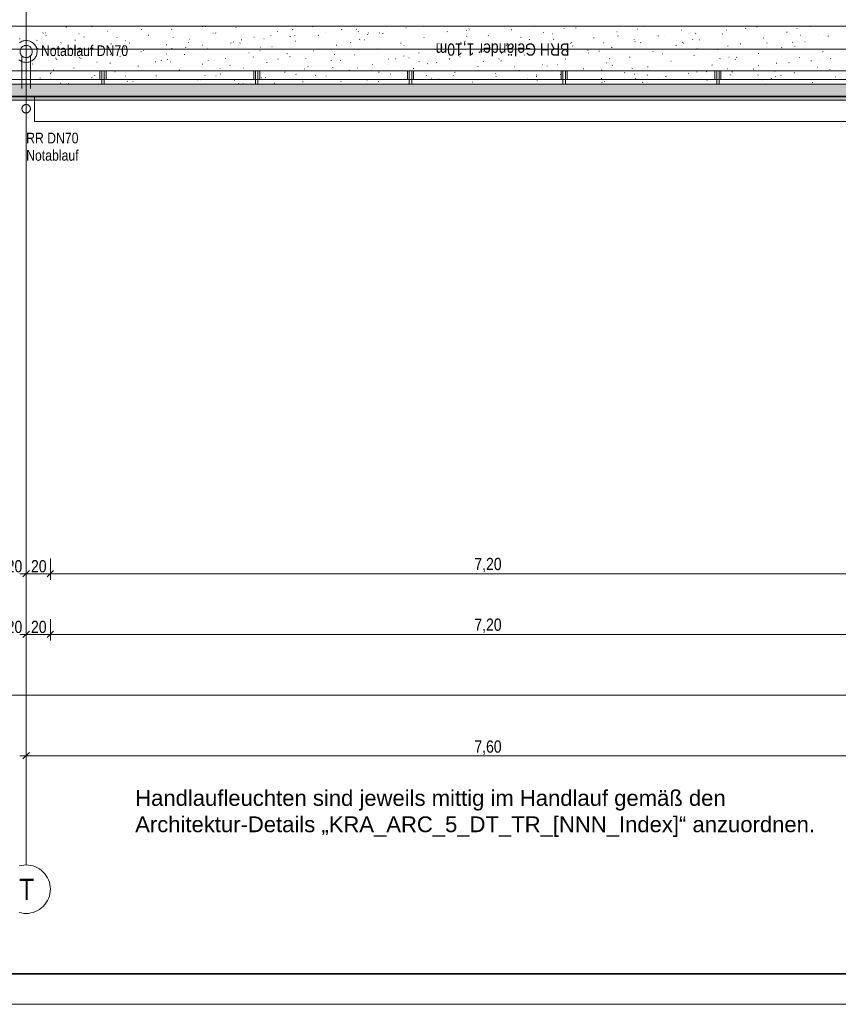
# Model space of a CAD drawing. Extents: x -743 to 300, y 62 to 1112.
# Tile 9 of 179: x -458 to -323, y 62 to 225. Entities that reach past the tile are written whole.
import ezdxf
from ezdxf.lldxf.tags import DXFTag

# ---------------------------------------------------------------- set-up
doc = ezdxf.new("R2010")
doc.units = 0
doc.layers.get('0').update_dxf_attribs({"lineweight": 13})
for name, color, linetype, lineweight, true_color in [('00_E_ST_Handlaufleuchte_Bem', 7, 'Continuous', 5, 0x7d7d00), ('30 -33 Aussenwände- 7 Fassade_ Elemente', 7, 'Continuous', 9, 0x00aacc), ('30 -36 Dächer- 1 Konstruktion', 7, 'Continuous', 35, 0x6666cc), ('30 -36 Dächer- 3 Dachbeläge', 7, 'Continuous', 15, 0x9999ff), ('30 -36 Dächer- 3 Dachbeläge Gründach', 9, 'Continuous', 9, 0x808080), ('30 -36 Dächer- 4 Dachbekleidungen', 7, 'Continuous', 9, 0xccccff), ('70 -72 Beschriftung- 1 Beschriftung allgemein', 7, 'Continuous', 9, 0xff6633), ('70 -76 Bemaßung- 2 Allgemein', 9, 'Continuous', 5, 0x808080)]:
    doc.layers.add(name, color=color, linetype=linetype, lineweight=lineweight, true_color=true_color)
for name, color, linetype, lineweight in [('40 -41 Abwasser_Wasser_Gas- 1 Abwasser + sanitäre Anlagen', 7, 'Continuous', 9), ('40 -41 Abwasser_Wasser_Gas- 2 Wasser-1', 7, 'Continuous', 15), ('70 -71 Achsen- 1 Gebäudeachsen', 7, 'STRICHPUNKT2-A06CPV7LL0', 18), ('iwb_Plankopf Rahmen', 7, 'Continuous', 35), ('Keine-A06CPV7KL0', 7, 'Continuous', 9)]:
    doc.layers.add(name, color=color, linetype=linetype, lineweight=lineweight)
doc.styles.get("Standard").update_dxf_attribs({"font": 'ARIALN.TTF'})
tags = doc.linetypes.add('grob-A06CPV7GL0', pattern=[14, 3, -8, 3]).pattern_tags.tags
tags[8:9] = [DXFTag(74, 4), DXFTag(75, 0), DXFTag(340, '0'), DXFTag(46, 0.0), DXFTag(50, 0.0), DXFTag(44, 0.0), DXFTag(45, 0.0)]
tags[6:7] = [DXFTag(74, 4), DXFTag(75, 0), DXFTag(340, '0'), DXFTag(46, 0.0), DXFTag(50, 0.0), DXFTag(44, 0.0), DXFTag(45, 0.0)]
tags[4:5] = [DXFTag(74, 4), DXFTag(75, 0), DXFTag(340, '0'), DXFTag(46, 0.0), DXFTag(50, 0.0), DXFTag(44, 0.0), DXFTag(45, 0.0)]
tags = doc.linetypes.add('STRICHPUNKT2-A06CPV7LL0', pattern=[12.7, 6.35, -3.175, 0, -3.175]).pattern_tags.tags
tags[10:11] = [DXFTag(74, 4), DXFTag(75, 0), DXFTag(340, '0'), DXFTag(46, 0.0), DXFTag(50, 0.0), DXFTag(44, 0.0), DXFTag(45, 0.0)]
tags[8:9] = [DXFTag(74, 4), DXFTag(75, 0), DXFTag(340, '0'), DXFTag(46, 0.0), DXFTag(50, 0.0), DXFTag(44, 0.0), DXFTag(45, 0.0)]
tags[6:7] = [DXFTag(74, 4), DXFTag(75, 0), DXFTag(340, '0'), DXFTag(46, 0.0), DXFTag(50, 0.0), DXFTag(44, 0.0), DXFTag(45, 0.0)]
tags[4:5] = [DXFTag(74, 4), DXFTag(75, 0), DXFTag(340, '0'), DXFTag(46, 0.0), DXFTag(50, 0.0), DXFTag(44, 0.0), DXFTag(45, 0.0)]

# ---------------------------------------------------------------- blocks, each defined once
blk = doc.blocks.new('Referenz-A06CPV7ML0')
at = {"layer": '30 -33 Aussenwände- 7 Fassade_ Elemente', "color": 0, "linetype": 'Continuous', "ltscale": 0.13}
for p, q in [((76.46, 212.11), (-616.65, 212.11)), ((-455.45, 212.11), (-306.25, 212.11)), ((-455.45, 207.97), (-455.45, 212.11)), ((-455.45, 211.51), (-306.25, 211.51)), ((-455.45, 207.97), (-455.45, 211.51)), ((-306.25, 207.97), (-455.45, 207.97)), ((-306.25, 207.97), (-455.45, 207.97))]:
    blk.add_line(p, q, dxfattribs=at)
at = {"layer": '30 -36 Dächer- 1 Konstruktion', "color": 0, "linetype": 'Continuous', "ltscale": 0.35}
blk.add_line((-616.65, 212.11), (76.46, 212.11), dxfattribs=at)
at = {"layer": '30 -36 Dächer- 1 Konstruktion', "color": 0, "lineweight": 25}
for p, q in [((76.46, 212.11), (-616.65, 212.11)), ((-616.65, 212.11), (76.46, 212.11)), ((-616.65, 212.11), (76.46, 212.11)), ((76.46, 212.11), (-616.65, 212.11))]:
    blk.add_line(p, q, dxfattribs=at)
at = {"layer": '30 -36 Dächer- 1 Konstruktion', "color": 0, "lineweight": 5}
for p, q in [((76.46, 212.11), (-616.65, 212.11)), ((-616.65, 212.11), (76.46, 212.11)), ((-616.65, 212.11), (76.46, 212.11)), ((76.46, 212.11), (-616.65, 212.11))]:
    blk.add_line(p, q, dxfattribs=at)
at = {"layer": '30 -36 Dächer- 1 Konstruktion', "color": 0, "lineweight": -2}
for p, q in [((76.46, 212.11), (-616.65, 212.11)), ((-616.65, 212.11), (76.46, 212.11)), ((-616.65, 212.11), (76.46, 212.11)), ((76.46, 212.11), (-616.65, 212.11))]:
    blk.add_line(p, q, dxfattribs=at)
at = {"layer": '30 -36 Dächer- 1 Konstruktion', "color": 0}
blk.add_line((-616.65, 212.11), (76.46, 212.11), dxfattribs=at)
at = {"layer": '30 -36 Dächer- 3 Dachbeläge', "color": 0, "lineweight": 9}
for p, q in [((-593.85, 223.71), (76.46, 223.71)), ((-454.11, 222.55), (-454.03, 222.57)), ((-453.69, 222.58), (-453.66, 222.58)), ((-450.29, 223.5), (-450.21, 223.52)), ((-450.12, 223.71), (-450.1, 223.7)), ((-448.19, 222.42), (-448.11, 222.4)), ((-446.02, 223.61), (-446.08, 223.56)), ((-443.5, 222.85), (-443.43, 222.87)), ((-437.9, 223.16), (-437.83, 223.13)), ((-432.9, 223.16), (-432.82, 223.18)), ((-427.8, 223.63), (-427.86, 223.57)), ((-427.26, 223.66), (-427.33, 223.62)), ((-426.11, 222.51), (-426.04, 222.53)), ((-425.64, 222.58), (-425.57, 222.55)), ((-422.29, 223.46), (-422.22, 223.48)), ((-415.51, 222.81), (-415.43, 222.83)), ((-412.92, 223.13), (-412.98, 223.08)), ((-409.59, 223.65), (-409.64, 223.59)), ((-407.5, 222.62), (-407.53, 222.65)), ((-404.9, 223.11), (-404.83, 223.13)), ((-402.44, 223.14), (-402.46, 223.17)), ((-402.15, 222.81), (-402.08, 222.78)), ((-400.41, 222.53), (-400.42, 222.6)), ((-398.57, 222.59), (-398.64, 222.55)), ((-398.12, 222.47), (-398.04, 222.48)), ((-397.37, 223.66), (-397.4, 223.69)), ((-394.3, 223.42), (-394.22, 223.44)), ((-391.37, 223.67), (-391.43, 223.61)), ((-387.51, 222.77), (-387.44, 222.79)), ((-384.3, 222.92), (-384.3, 222.99)), ((-383.89, 223.24), (-383.81, 223.21)), ((-376.91, 223.07), (-376.83, 223.09)), ((-373.15, 223.69), (-373.21, 223.63)), ((-371.62, 222.66), (-371.55, 222.63)), ((-370.12, 222.42), (-370.05, 222.44)), ((-368.18, 223.31), (-368.19, 223.38)), ((-366.3, 223.38), (-366.23, 223.39)), ((-359.52, 222.73), (-359.44, 222.75)), ((-356.12, 223.19), (-356.04, 223.17)), ((-355.7, 223.68), (-355.62, 223.7)), ((-354.93, 223.71), (-354.99, 223.65)), ((-352.07, 223.7), (-352.07, 223.71)), ((-348.92, 223.03), (-348.84, 223.05)), ((-347.66, 222.45), (-347.64, 222.42)), ((-346.52, 222.49), (-346.54, 222.52)), ((-342.13, 222.38), (-342.05, 222.4)), ((-341.45, 223.01), (-341.48, 223.03)), ((-338.31, 223.33), (-338.23, 223.35)), ((-338.05, 223.1), (-338.02, 223.1)), ((-336.73, 223.71), (-336.77, 223.67)), ((-336.39, 223.53), (-336.42, 223.55)), ((-331.53, 222.68), (-331.45, 222.7)), ((-329.87, 223.31), (-329.8, 223.28)), ((-327.71, 223.64), (-327.63, 223.66)), ((-457.93, 221.6), (-457.85, 221.62)), ((-455.13, 221.36), (-455.06, 221.33)), ((-453.58, 222.14), (-453.57, 222.11)), ((-451.14, 220.95), (-451.07, 220.97)), ((-448.76, 221.35), (-448.77, 221.42)), ((-447.32, 221.9), (-447.25, 221.92)), ((-442.87, 220.78), (-442.79, 220.75)), ((-441.88, 221.8), (-441.85, 221.8)), ((-440.54, 221.25), (-440.46, 221.27)), ((-439.79, 220.93), (-439.85, 220.88)), ((-436.72, 222.2), (-436.64, 222.22)), ((-432.64, 221.74), (-432.65, 221.81)), ((-430.07, 221.02), (-430.04, 221.02)), ((-429.93, 221.56), (-429.86, 221.57)), ((-423.15, 220.91), (-423.07, 220.93)), ((-422.7, 221.07), (-422.72, 221.09)), ((-421.57, 220.95), (-421.63, 220.9)), ((-421.41, 221.46), (-421.33, 221.44)), ((-419.33, 221.86), (-419.25, 221.88)), ((-417.63, 221.58), (-417.66, 221.61)), ((-416.53, 222.13), (-416.54, 222.2)), ((-413.38, 222.01), (-413.3, 221.98)), ((-412.57, 222.1), (-412.59, 222.13)), ((-412.54, 221.21), (-412.47, 221.23)), ((-408.72, 222.16), (-408.65, 222.18)), ((-403.36, 220.97), (-403.41, 220.92)), ((-401.94, 221.51), (-401.86, 221.53)), ((-401.11, 221.43), (-401.04, 221.41)), ((-400.62, 222.3), (-400.61, 222.27)), ((-395.15, 220.86), (-395.08, 220.88)), ((-391.33, 221.82), (-391.26, 221.84)), ((-388.85, 220.86), (-388.78, 220.83)), ((-385.14, 220.99), (-385.2, 220.94)), ((-384.55, 221.17), (-384.47, 221.19)), ((-384.23, 222.06), (-384.29, 222.01)), ((-380.73, 222.12), (-380.65, 222.14)), ((-375.37, 221.85), (-375.3, 221.82)), ((-373.95, 221.47), (-373.87, 221.49)), ((-369.88, 221.52), (-369.95, 221.48)), ((-367.16, 220.82), (-367.08, 220.84)), ((-366.92, 221.01), (-366.98, 220.96)), ((-363.34, 221.77), (-363.26, 221.79)), ((-361.71, 220.93), (-361.74, 220.96)), ((-359.36, 222.09), (-359.29, 222.06)), ((-356.65, 221.45), (-356.67, 221.48)), ((-356.56, 221.12), (-356.48, 221.14)), ((-355.54, 220.99), (-355.6, 220.94)), ((-352.74, 222.08), (-352.66, 222.1)), ((-351.58, 221.97), (-351.61, 222)), ((-348.7, 221.03), (-348.76, 220.98)), ((-348.59, 220.89), (-348.51, 220.86)), ((-347.1, 221.51), (-347.02, 221.48)), ((-345.95, 221.43), (-345.87, 221.45)), ((-339.17, 220.78), (-339.09, 220.8)), ((-335.35, 221.73), (-335.27, 221.75)), ((-334.83, 220.94), (-334.76, 220.91)), ((-330.49, 221.05), (-330.55, 221)), ((-329.33, 222.23), (-329.26, 222.21)), ((-328.56, 221.08), (-328.48, 221.1)), ((-326.24, 222.32), (-326.21, 222.32)), ((-324.74, 222.03), (-324.66, 222.05)), ((-454.96, 220), (-454.89, 220.02)), ((-448.18, 219.35), (-448.1, 219.37)), ((-448.06, 219.68), (-448.12, 219.64)), ((-444.36, 220.3), (-444.28, 220.32)), ((-440.66, 220.12), (-440.58, 220.1)), ((-437.89, 219.51), (-437.92, 219.54)), ((-437.57, 219.65), (-437.5, 219.67)), ((-433.71, 219.15), (-433.78, 219.1)), ((-433.75, 220.6), (-433.68, 220.62)), ((-432.83, 220.03), (-432.85, 220.06)), ((-430.6, 220.21), (-430.53, 220.18)), ((-427.76, 220.55), (-427.79, 220.57)), ((-426.97, 219.95), (-426.89, 219.97)), ((-420.18, 219.3), (-420.11, 219.32)), ((-418.34, 219.63), (-418.27, 219.61)), ((-418.26, 220.24), (-418.23, 220.24)), ((-416.36, 220.26), (-416.29, 220.28)), ((-413.88, 219.16), (-413.8, 219.14)), ((-409.58, 219.61), (-409.5, 219.63)), ((-406.45, 219.46), (-406.42, 219.46)), ((-405.76, 220.56), (-405.68, 220.58)), ((-398.97, 219.91), (-398.9, 219.93)), ((-394.62, 220.5), (-394.55, 220.48)), ((-392.19, 219.26), (-392.11, 219.28)), ((-388.37, 220.21), (-388.29, 220.23)), ((-381.59, 219.57), (-381.51, 219.58)), ((-378.51, 219.13), (-378.52, 219.2)), ((-377.77, 220.52), (-377.69, 220.54)), ((-376.91, 219.37), (-376.93, 219.4)), ((-376.59, 220.29), (-376.51, 220.26)), ((-371.84, 219.89), (-371.87, 219.92)), ((-370.98, 219.87), (-370.9, 219.89)), ((-367.84, 219.54), (-367.77, 219.52)), ((-366.78, 220.41), (-366.8, 220.44)), ((-364.32, 219.71), (-364.25, 219.68)), ((-364.2, 219.22), (-364.12, 219.24)), ((-362.4, 219.53), (-362.41, 219.6)), ((-360.38, 220.17), (-360.3, 220.19)), ((-353.59, 219.52), (-353.51, 219.54)), ((-349.77, 220.48), (-349.69, 220.49)), ((-346.28, 219.92), (-346.29, 219.99)), ((-342.99, 219.83), (-342.91, 219.85)), ((-341.19, 220.46), (-341.26, 220.41)), ((-336.2, 219.18), (-336.12, 219.2)), ((-332.38, 220.13), (-332.3, 220.15)), ((-330.17, 220.31), (-330.18, 220.38)), ((-326.85, 219.92), (-326.91, 219.88)), ((-325.6, 219.48), (-325.52, 219.5)), ((-453.09, 217.95), (-453.11, 217.98)), ((-452, 218.39), (-451.92, 218.41)), ((-451.78, 218.24), (-451.84, 218.19)), ((-448.02, 218.47), (-448.05, 218.5)), ((-447.83, 218.41), (-447.76, 218.38)), ((-445.21, 217.75), (-445.14, 217.76)), ((-442.96, 218.99), (-442.98, 219.02)), ((-442.98, 217.56), (-442.98, 217.63)), ((-441.39, 218.7), (-441.32, 218.72)), ((-435.57, 217.83), (-435.49, 217.8)), ((-434.61, 218.05), (-434.53, 218.07)), ((-433.56, 218.26), (-433.62, 218.2)), ((-433.13, 217.82), (-433.05, 217.8)), ((-430.79, 219), (-430.71, 219.02)), ((-426.86, 217.96), (-426.87, 218.03)), ((-424, 218.35), (-423.93, 218.37)), ((-419.37, 218.61), (-419.43, 218.57)), ((-417.22, 217.7), (-417.14, 217.72)), ((-415.34, 218.28), (-415.4, 218.22)), ((-413.4, 218.66), (-413.32, 218.67)), ((-410.74, 218.35), (-410.75, 218.42)), ((-406.62, 218.01), (-406.54, 218.03)), ((-406.08, 219.06), (-406, 219.03)), ((-405.02, 218.08), (-405.09, 218.03)), ((-402.8, 218.96), (-402.72, 218.98)), ((-397.13, 218.3), (-397.18, 218.24)), ((-396.01, 218.31), (-395.93, 218.33)), ((-394.63, 218.74), (-394.64, 218.81)), ((-394.64, 218.68), (-394.6, 218.68)), ((-393.81, 218.49), (-393.74, 218.46)), ((-392.1, 217.81), (-392.13, 217.84)), ((-390.68, 217.54), (-390.74, 217.5)), ((-389.23, 217.66), (-389.15, 217.68)), ((-387.09, 218.2), (-387.02, 218.18)), ((-387.04, 218.33), (-387.06, 218.36)), ((-385.41, 218.61), (-385.33, 218.63)), ((-382.83, 217.9), (-382.79, 217.9)), ((-381.97, 218.85), (-382, 218.88)), ((-381.55, 217.91), (-381.48, 217.88)), ((-378.91, 218.32), (-378.97, 218.26)), ((-378.62, 217.96), (-378.54, 217.98)), ((-374.8, 218.92), (-374.72, 218.94)), ((-368.02, 218.27), (-367.94, 218.29)), ((-361.23, 217.62), (-361.15, 217.64)), ((-360.69, 218.34), (-360.75, 218.28)), ((-357.41, 218.57), (-357.33, 218.59)), ((-352.06, 219.14), (-351.99, 219.11)), ((-350.63, 217.92), (-350.55, 217.94)), ((-346.81, 218.87), (-346.73, 218.89)), ((-342.48, 218.36), (-342.53, 218.3)), ((-341.06, 218.58), (-340.98, 218.56)), ((-340.02, 218.22), (-339.94, 218.24)), ((-339.8, 218.56), (-339.72, 218.53)), ((-333.24, 217.58), (-333.16, 217.59)), ((-331.12, 217.67), (-331.15, 217.7)), ((-329.42, 218.53), (-329.34, 218.55)), ((-327.53, 217.99), (-327.46, 217.96)), ((-326.06, 218.19), (-326.08, 218.22)), ((-324.26, 218.37), (-324.32, 218.32)), ((-455.82, 217.44), (-455.74, 217.46)), ((-452.79, 216.03), (-452.72, 216)), ((-452.38, 216.48), (-452.31, 216.45)), ((-449.03, 216.79), (-448.96, 216.81)), ((-442.25, 216.14), (-442.17, 216.16)), ((-438.43, 217.1), (-438.35, 217.12)), ((-431.64, 216.45), (-431.57, 216.47)), ((-427.82, 217.4), (-427.75, 217.42)), ((-424.89, 216.74), (-424.88, 216.71)), ((-423.3, 217.26), (-423.23, 217.23)), ((-421.04, 216.75), (-420.96, 216.77)), ((-414.26, 216.1), (-414.18, 216.12)), ((-411.04, 216.68), (-410.97, 216.66)), ((-410.44, 217.05), (-410.36, 217.07)), ((-407.3, 216.25), (-407.32, 216.28)), ((-406.35, 216.86), (-406.27, 216.84)), ((-403.65, 216.4), (-403.57, 216.42)), ((-402.23, 216.77), (-402.26, 216.8)), ((-399.83, 217.36), (-399.75, 217.38)), ((-398.78, 216.11), (-398.7, 216.08)), ((-397.17, 217.29), (-397.19, 217.32)), ((-393.05, 216.71), (-392.97, 216.73)), ((-386.26, 216.06), (-386.18, 216.08)), ((-382.44, 217.01), (-382.36, 217.03)), ((-379.56, 215.9), (-379.49, 215.88)), ((-376.33, 217.01), (-376.4, 216.96)), ((-375.66, 216.36), (-375.58, 216.38)), ((-371.93, 216.9), (-371.91, 216.87)), ((-371.84, 217.31), (-371.76, 217.33)), ((-371.02, 217.13), (-370.98, 217.12)), ((-369.29, 217.34), (-369.21, 217.31)), ((-365.05, 216.67), (-364.97, 216.68)), ((-361.99, 216.47), (-362.05, 216.43)), ((-360.31, 217.24), (-360.24, 217.22)), ((-359.21, 216.35), (-359.17, 216.34)), ((-358.27, 216.02), (-358.19, 216.04)), ((-357.02, 216.76), (-356.95, 216.73)), ((-354.45, 216.97), (-354.37, 216.99)), ((-347.64, 215.94), (-347.71, 215.89)), ((-347.66, 216.32), (-347.58, 216.34)), ((-346.31, 216.12), (-346.34, 216.14)), ((-344.76, 216.19), (-344.69, 216.16)), ((-343.84, 217.27), (-343.76, 217.29)), ((-341.25, 216.63), (-341.28, 216.66)), ((-340.5, 216.13), (-340.51, 216.2)), ((-337.06, 216.62), (-336.98, 216.64)), ((-336.18, 217.15), (-336.21, 217.18)), ((-333.53, 216.28), (-333.45, 216.26)), ((-330.27, 215.97), (-330.19, 215.99)), ((-326.45, 216.93), (-326.37, 216.95)), ((-324.39, 216.53), (-324.39, 216.6)), ((-456.67, 214.89), (-456.6, 214.91)), ((-454.51, 215.16), (-454.57, 215.12)), ((-452.85, 215.84), (-452.78, 215.86)), ((-451.23, 214.27), (-451.19, 214.27)), ((-446.07, 215.19), (-445.99, 215.21)), ((-445.55, 215.56), (-445.61, 215.51)), ((-440.53, 215.46), (-440.46, 215.43)), ((-440.16, 214.63), (-440.23, 214.59)), ((-439.29, 214.54), (-439.21, 214.56)), ((-435.47, 215.5), (-435.39, 215.51)), ((-428.68, 214.85), (-428.6, 214.86)), ((-428.27, 214.88), (-428.19, 214.86)), ((-427.33, 215.58), (-427.39, 215.53)), ((-425.6, 215.52), (-425.52, 215.49)), ((-424.86, 215.8), (-424.78, 215.82)), ((-422.49, 214.69), (-422.52, 214.72)), ((-418.08, 215.15), (-418, 215.17)), ((-417.43, 215.21), (-417.45, 215.24)), ((-416, 214.31), (-415.93, 214.28)), ((-412.36, 215.73), (-412.39, 215.76)), ((-411.29, 214.5), (-411.21, 214.52)), ((-409.11, 215.6), (-409.17, 215.55)), ((-407.47, 215.45), (-407.39, 215.47)), ((-404.96, 214.56), (-404.97, 214.63)), ((-400.69, 214.8), (-400.61, 214.82)), ((-398.82, 214.56), (-398.74, 214.53)), ((-396.87, 215.76), (-396.79, 215.77)), ((-390.9, 215.62), (-390.96, 215.57)), ((-390.08, 215.11), (-390, 215.13)), ((-388.85, 214.96), (-388.85, 215.03)), ((-386.51, 215.54), (-386.44, 215.51)), ((-383.3, 214.46), (-383.22, 214.48)), ((-379.48, 215.41), (-379.4, 215.43)), ((-374.25, 214.96), (-374.18, 214.93)), ((-372.68, 215.64), (-372.74, 215.59)), ((-372.73, 215.35), (-372.74, 215.42)), ((-372.69, 214.76), (-372.61, 214.78)), ((-368.87, 215.71), (-368.79, 215.73)), ((-362.09, 215.06), (-362.01, 215.08)), ((-361.99, 214.39), (-361.91, 214.36)), ((-361.51, 214.56), (-361.54, 214.59)), ((-356.62, 215.74), (-356.62, 215.81)), ((-356.44, 215.08), (-356.47, 215.11)), ((-355.3, 214.41), (-355.22, 214.43)), ((-354.46, 215.66), (-354.52, 215.61)), ((-352.78, 214.94), (-352.71, 214.92)), ((-351.48, 215.37), (-351.4, 215.39)), ((-351.38, 215.6), (-351.41, 215.63)), ((-347.4, 215.57), (-347.36, 215.56)), ((-344.7, 214.72), (-344.62, 214.74)), ((-340.88, 215.67), (-340.8, 215.69)), ((-336.25, 215.68), (-336.3, 215.63)), ((-335.58, 214.79), (-335.55, 214.79)), ((-334.09, 215.02), (-334.01, 215.04)), ((-333.3, 215.4), (-333.36, 215.36)), ((-332.49, 215.61), (-332.42, 215.58)), ((-327.31, 214.37), (-327.23, 214.39)), ((-323.49, 215.32), (-323.41, 215.34)), ((76.46, 214.11), (-614.65, 214.11)), ((-449.89, 214.24), (-449.81, 214.26)), ((-444.85, 214.17), (-444.78, 214.15)), ((-427.56, 214.17), (-427.58, 214.2)), ((-421.9, 214.2), (-421.82, 214.22)), ((-421.08, 214.17), (-421.08, 214.24)), ((-393.9, 214.15), (-393.82, 214.17)), ((-365.9, 214.11), (-365.83, 214.13))]:
    blk.add_line(p, q, dxfattribs=at)
at = {"layer": '30 -36 Dächer- 3 Dachbeläge', "color": 0, "linetype": 'Continuous', "ltscale": 0.15}
for p, q in [((76.46, 214.11), (-614.65, 214.11)), ((-617.25, 211.51), (76.46, 211.51))]:
    blk.add_line(p, q, dxfattribs=at)
at = {"layer": '30 -36 Dächer- 3 Dachbeläge', "color": 0, "lineweight": 0}
for points in [[(-614.65, 211.51), (-614.65, 214.11), (76.46, 212.65)], [(76.46, 212.65), (-614.65, 214.11), (76.46, 214.11)], [(-614.65, 211.51), (76.46, 212.65), (76.46, 211.51)]]:
    blk.add_solid(points, dxfattribs=at)
at = {"layer": '30 -36 Dächer- 3 Dachbeläge Gründach', "color": 0, "linetype": 'Continuous', "ltscale": 0.13}
blk.add_line((-593.85, 223.71), (76.46, 223.71), dxfattribs=at)
at = {"layer": '30 -36 Dächer- 4 Dachbekleidungen', "color": 0, "linetype": 'Continuous', "ltscale": 0.13}
for p, q in [((76.46, 216.31), (-613.85, 216.31)), ((-444.69, 214.91), (-444.69, 216.31)), ((-444.69, 216.31), (-444.39, 216.31)), ((-444.39, 214.91), (-444.39, 216.31)), ((-444.39, 216.31), (-443.99, 216.31)), ((-443.99, 216.31), (-443.99, 214.91)), ((-443.69, 216.31), (-443.99, 216.31)), ((-443.69, 214.91), (-443.69, 216.31)), ((-419.35, 214.91), (-419.35, 216.31)), ((-419.35, 216.31), (-419.05, 216.31)), ((-419.05, 214.91), (-419.05, 216.31)), ((-419.05, 216.31), (-418.65, 216.31)), ((-418.65, 216.31), (-418.65, 214.91)), ((-418.35, 216.31), (-418.65, 216.31)), ((-418.35, 214.91), (-418.35, 216.31)), ((-394.02, 214.91), (-394.02, 216.31)), ((-394.02, 216.31), (-393.72, 216.31)), ((-393.72, 214.91), (-393.72, 216.31)), ((-393.72, 216.31), (-393.32, 216.31)), ((-393.32, 216.31), (-393.32, 214.91)), ((-393.02, 216.31), (-393.32, 216.31)), ((-393.02, 214.91), (-393.02, 216.31)), ((-368.69, 214.91), (-368.69, 216.31)), ((-368.69, 216.31), (-368.39, 216.31)), ((-368.39, 214.91), (-368.39, 216.31)), ((-368.39, 216.31), (-367.99, 216.31)), ((-367.99, 216.31), (-367.99, 214.91)), ((-367.69, 216.31), (-367.99, 216.31)), ((-367.69, 214.91), (-367.69, 216.31)), ((-343.35, 214.91), (-343.35, 216.31)), ((-343.35, 216.31), (-343.05, 216.31)), ((-343.05, 214.91), (-343.05, 216.31)), ((-343.05, 216.31), (-342.65, 216.31)), ((-342.65, 216.31), (-342.65, 214.91)), ((-342.35, 216.31), (-342.65, 216.31)), ((-342.35, 214.91), (-342.35, 216.31)), ((-613.85, 214.91), (76.46, 214.91)), ((-443.99, 214.91), (-444.39, 214.91)), ((-444.39, 214.91), (-444.39, 214.11)), ((-443.99, 214.11), (-443.99, 214.91)), ((-418.65, 214.91), (-419.05, 214.91)), ((-419.05, 214.91), (-419.05, 214.11)), ((-418.65, 214.11), (-418.65, 214.91)), ((-393.32, 214.91), (-393.72, 214.91)), ((-393.72, 214.91), (-393.72, 214.11)), ((-393.32, 214.11), (-393.32, 214.91)), ((-367.99, 214.91), (-368.39, 214.91)), ((-368.39, 214.91), (-368.39, 214.11)), ((-367.99, 214.11), (-367.99, 214.91)), ((-342.65, 214.91), (-343.05, 214.91)), ((-343.05, 214.91), (-343.05, 214.11)), ((-342.65, 214.11), (-342.65, 214.91)), ((-444.39, 214.11), (-443.99, 214.11)), ((-419.05, 214.11), (-418.65, 214.11)), ((-393.72, 214.11), (-393.32, 214.11)), ((-368.39, 214.11), (-367.99, 214.11)), ((-343.05, 214.11), (-342.65, 214.11))]:
    blk.add_line(p, q, dxfattribs=at)
at = {"layer": '40 -41 Abwasser_Wasser_Gas- 1 Abwasser + sanitäre Anlagen', "color": 0, "linetype": 'grob-A06CPV7GL0', "ltscale": 0.13}
for p, q in [((-456.85, 224.6), (-456.85, 219.51)), ((-457.55, 218.8), (-457.55, 213.44)), ((-456.15, 218.8), (-456.15, 213.44))]:
    blk.add_line(p, q, dxfattribs=at)
at = {"layer": '40 -41 Abwasser_Wasser_Gas- 1 Abwasser + sanitäre Anlagen', "color": 0, "linetype": 'Continuous', "lineweight": 5, "ltscale": 0.13}
for p, q in [((-456.85, 219.51), (-456.87, 219.57)), ((-456.87, 219.57), (-456.84, 219.57)), ((-456.84, 219.57), (-456.85, 219.51))]:
    blk.add_line(p, q, dxfattribs=at)
at = {"layer": '40 -41 Abwasser_Wasser_Gas- 1 Abwasser + sanitäre Anlagen', "color": 0, "lineweight": 0}
for points in [[(-456.85, 219.51), (-456.87, 219.57), (-456.85, 219.57)], [(-456.85, 219.51), (-456.85, 219.57), (-456.84, 219.57)]]:
    blk.add_solid(points, dxfattribs=at)
at = {"layer": '40 -41 Abwasser_Wasser_Gas- 2 Wasser-1', "color": 0, "linetype": 'Continuous', "ltscale": 0.15}
for p, q in [((-456.85, 219.51), (-456.85, 223.35)), ((-457.95, 220.94), (-457.8, 221.04)), ((-457.8, 221.04), (-457.65, 221.13)), ((-457.65, 221.13), (-457.49, 221.2)), ((-457.49, 221.2), (-457.32, 221.25)), ((-457.32, 221.25), (-457.15, 221.29)), ((-457.15, 221.29), (-456.97, 221.31)), ((-456.97, 221.31), (-456.79, 221.31)), ((-456.79, 221.31), (-456.62, 221.3)), ((-456.62, 221.3), (-456.44, 221.27)), ((-456.44, 221.27), (-456.27, 221.22)), ((-456.27, 221.22), (-456.11, 221.15)), ((-456.11, 221.15), (-455.95, 221.07)), ((-455.95, 221.07), (-455.8, 220.98)), ((-455.8, 220.98), (-455.67, 220.87)), ((-455.67, 220.87), (-455.54, 220.74)), ((-457.85, 219.54), (-457.84, 219.64)), ((-457.85, 219.45), (-457.85, 219.54)), ((-457.84, 219.35), (-457.85, 219.45)), ((-457.84, 219.64), (-457.83, 219.74)), ((-457.82, 219.25), (-457.84, 219.35)), ((-457.83, 219.74), (-457.8, 219.83)), ((-457.79, 219.16), (-457.82, 219.25)), ((-457.8, 219.83), (-457.76, 219.92)), ((-457.75, 219.07), (-457.79, 219.16)), ((-457.76, 219.92), (-457.72, 220.01)), ((-457.72, 220.01), (-457.66, 220.09)), ((-457.66, 220.09), (-457.6, 220.17)), ((-457.6, 220.17), (-457.54, 220.24)), ((-457.54, 220.24), (-457.46, 220.31)), ((-457.46, 220.31), (-457.38, 220.36)), ((-457.38, 220.36), (-457.29, 220.41)), ((-457.29, 220.41), (-457.2, 220.45)), ((-457.2, 220.45), (-457.11, 220.48)), ((-457.11, 220.48), (-457.01, 220.5)), ((-457.01, 220.5), (-456.92, 220.51)), ((-456.92, 220.51), (-456.82, 220.51)), ((-456.82, 220.51), (-456.72, 220.5)), ((-456.72, 220.5), (-456.62, 220.49)), ((-456.62, 220.49), (-456.53, 220.46)), ((-456.53, 220.46), (-456.44, 220.42)), ((-456.44, 220.42), (-456.35, 220.38)), ((-456.35, 220.38), (-456.27, 220.32)), ((-456.27, 220.32), (-456.19, 220.26)), ((-456.19, 220.26), (-456.12, 220.2)), ((-456.12, 220.2), (-456.06, 220.12)), ((-456.06, 220.12), (-456, 220.04)), ((-456, 220.04), (-455.96, 219.95)), ((-455.96, 219.95), (-455.92, 219.86)), ((-455.9, 219.19), (-455.94, 219.1)), ((-455.92, 219.86), (-455.89, 219.77)), ((-455.88, 219.29), (-455.9, 219.19)), ((-455.89, 219.77), (-455.87, 219.67)), ((-455.86, 219.38), (-455.88, 219.29)), ((-455.87, 219.67), (-455.85, 219.58)), ((-455.85, 219.48), (-455.86, 219.38)), ((-455.85, 219.58), (-455.85, 219.48)), ((-455.54, 220.74), (-455.42, 220.61)), ((-455.42, 220.61), (-455.32, 220.46)), ((-455.32, 220.46), (-455.24, 220.31)), ((-455.24, 220.31), (-455.17, 220.15)), ((-455.17, 220.15), (-455.11, 219.98)), ((-455.11, 219.98), (-455.08, 219.81)), ((-455.07, 219.28), (-455.1, 219.1)), ((-455.08, 219.81), (-455.06, 219.63)), ((-455.05, 219.45), (-455.07, 219.28)), ((-455.06, 219.63), (-455.05, 219.45)), ((-457.9, 218.05), (-458.04, 218.16)), ((-457.75, 217.95), (-457.9, 218.05)), ((-457.7, 218.98), (-457.75, 219.07)), ((-457.59, 217.87), (-457.75, 217.95)), ((-457.65, 218.9), (-457.7, 218.98)), ((-457.58, 218.83), (-457.65, 218.9)), ((-457.43, 217.81), (-457.59, 217.87)), ((-457.51, 218.76), (-457.58, 218.83)), ((-457.43, 218.7), (-457.51, 218.76)), ((-457.35, 218.65), (-457.43, 218.7)), ((-457.26, 217.76), (-457.43, 217.81)), ((-457.26, 218.6), (-457.35, 218.65)), ((-457.17, 218.57), (-457.26, 218.6)), ((-457.09, 217.73), (-457.26, 217.76)), ((-457.08, 218.54), (-457.17, 218.57)), ((-456.91, 217.71), (-457.09, 217.73)), ((-456.98, 218.52), (-457.08, 218.54)), ((-456.88, 218.51), (-456.98, 218.52)), ((-456.73, 217.72), (-456.91, 217.71)), ((-456.79, 218.51), (-456.88, 218.51)), ((-456.69, 218.53), (-456.79, 218.51)), ((-456.56, 217.74), (-456.73, 217.72)), ((-456.59, 218.55), (-456.69, 218.53)), ((-456.5, 218.58), (-456.59, 218.55)), ((-456.39, 217.77), (-456.56, 217.74)), ((-456.41, 218.62), (-456.5, 218.58)), ((-456.32, 218.66), (-456.41, 218.62)), ((-456.22, 217.83), (-456.39, 217.77)), ((-456.24, 218.72), (-456.32, 218.66)), ((-456.17, 218.78), (-456.24, 218.72)), ((-456.06, 217.9), (-456.22, 217.83)), ((-456.1, 218.85), (-456.17, 218.78)), ((-456.04, 218.93), (-456.1, 218.85)), ((-455.9, 217.98), (-456.06, 217.9)), ((-455.99, 219.01), (-456.04, 218.93)), ((-455.94, 219.1), (-455.99, 219.01)), ((-455.76, 218.08), (-455.9, 217.98)), ((-455.62, 218.2), (-455.76, 218.08)), ((-455.5, 218.33), (-455.62, 218.2)), ((-455.39, 218.46), (-455.5, 218.33)), ((-455.29, 218.61), (-455.39, 218.46)), ((-455.21, 218.77), (-455.29, 218.61)), ((-455.15, 218.93), (-455.21, 218.77)), ((-455.1, 219.1), (-455.15, 218.93)), ((-457.54, 210.19), (-457.55, 210.12)), ((-457.54, 210.19), (-457.55, 210.12)), ((-457.55, 210.12), (-457.55, 210.05)), ((-457.55, 210.12), (-457.55, 210.05)), ((-457.55, 210.05), (-457.55, 209.98)), ((-457.55, 210.05), (-457.55, 209.98)), ((-457.55, 209.98), (-457.53, 209.91)), ((-457.55, 209.98), (-457.53, 209.91)), ((-457.53, 210.25), (-457.54, 210.19)), ((-457.53, 210.25), (-457.54, 210.19)), ((-457.51, 210.32), (-457.53, 210.25)), ((-457.51, 210.32), (-457.53, 210.25)), ((-457.53, 209.91), (-457.51, 209.85)), ((-457.53, 209.91), (-457.51, 209.85)), ((-457.48, 210.38), (-457.51, 210.32)), ((-457.48, 210.38), (-457.51, 210.32)), ((-457.51, 209.85), (-457.49, 209.78)), ((-457.51, 209.85), (-457.49, 209.78)), ((-457.49, 209.78), (-457.46, 209.72)), ((-457.49, 209.78), (-457.46, 209.72)), ((-457.45, 210.44), (-457.48, 210.38)), ((-457.45, 210.44), (-457.48, 210.38)), ((-457.46, 209.72), (-457.42, 209.66)), ((-457.46, 209.72), (-457.42, 209.66)), ((-457.41, 210.5), (-457.45, 210.44)), ((-457.41, 210.5), (-457.45, 210.44)), ((-457.42, 209.66), (-457.38, 209.61)), ((-457.42, 209.66), (-457.38, 209.61)), ((-457.36, 210.55), (-457.41, 210.5)), ((-457.36, 210.55), (-457.41, 210.5)), ((-457.38, 209.61), (-457.33, 209.56)), ((-457.38, 209.61), (-457.33, 209.56)), ((-457.31, 210.6), (-457.36, 210.55)), ((-457.31, 210.6), (-457.36, 210.55)), ((-457.33, 209.56), (-457.28, 209.52)), ((-457.33, 209.56), (-457.28, 209.52)), ((-457.26, 210.64), (-457.31, 210.6)), ((-457.26, 210.64), (-457.31, 210.6)), ((-457.28, 209.52), (-457.22, 209.48)), ((-457.28, 209.52), (-457.22, 209.48)), ((-457.2, 210.68), (-457.26, 210.64)), ((-457.2, 210.68), (-457.26, 210.64)), ((-457.22, 209.48), (-457.16, 209.44)), ((-457.22, 209.48), (-457.16, 209.44)), ((-457.14, 210.71), (-457.2, 210.68)), ((-457.14, 210.71), (-457.2, 210.68)), ((-457.16, 209.44), (-457.1, 209.42)), ((-457.16, 209.44), (-457.1, 209.42)), ((-457.08, 210.74), (-457.14, 210.71)), ((-457.08, 210.74), (-457.14, 210.71)), ((-457.1, 209.42), (-457.03, 209.4)), ((-457.1, 209.42), (-457.03, 209.4)), ((-457.01, 210.75), (-457.08, 210.74)), ((-457.01, 210.75), (-457.08, 210.74)), ((-456.94, 210.77), (-457.01, 210.75)), ((-456.94, 210.77), (-457.01, 210.75)), ((-456.87, 210.77), (-456.94, 210.77)), ((-456.87, 210.77), (-456.94, 210.77)), ((-456.81, 210.77), (-456.87, 210.77)), ((-456.81, 210.77), (-456.87, 210.77)), ((-456.85, 210.07), (-456.85, 206.23)), ((-456.85, 210.07), (-456.85, 206.23)), ((-456.74, 210.76), (-456.81, 210.77)), ((-456.74, 210.76), (-456.81, 210.77)), ((-456.67, 210.75), (-456.74, 210.76)), ((-456.67, 210.75), (-456.74, 210.76)), ((-456.69, 209.39), (-456.63, 209.41)), ((-456.69, 209.39), (-456.63, 209.41)), ((-456.61, 210.73), (-456.67, 210.75)), ((-456.61, 210.73), (-456.67, 210.75)), ((-456.63, 209.41), (-456.56, 209.43)), ((-456.63, 209.41), (-456.56, 209.43)), ((-456.54, 210.7), (-456.61, 210.73)), ((-456.54, 210.7), (-456.61, 210.73)), ((-456.56, 209.43), (-456.5, 209.47)), ((-456.56, 209.43), (-456.5, 209.47)), ((-456.48, 210.67), (-456.54, 210.7)), ((-456.48, 210.67), (-456.54, 210.7)), ((-456.5, 209.47), (-456.44, 209.5)), ((-456.5, 209.47), (-456.44, 209.5)), ((-456.43, 210.63), (-456.48, 210.67)), ((-456.43, 210.63), (-456.48, 210.67)), ((-456.44, 209.5), (-456.39, 209.55)), ((-456.44, 209.5), (-456.39, 209.55)), ((-456.37, 210.58), (-456.43, 210.63)), ((-456.37, 210.58), (-456.43, 210.63)), ((-456.39, 209.55), (-456.34, 209.59)), ((-456.39, 209.55), (-456.34, 209.59)), ((-456.33, 210.53), (-456.37, 210.58)), ((-456.33, 210.53), (-456.37, 210.58)), ((-456.34, 209.59), (-456.3, 209.65)), ((-456.34, 209.59), (-456.3, 209.65)), ((-456.28, 210.48), (-456.33, 210.53)), ((-456.28, 210.48), (-456.33, 210.53)), ((-456.3, 209.65), (-456.26, 209.7)), ((-456.3, 209.65), (-456.26, 209.7)), ((-456.25, 210.42), (-456.28, 210.48)), ((-456.25, 210.42), (-456.28, 210.48)), ((-456.26, 209.7), (-456.22, 209.76)), ((-456.26, 209.7), (-456.22, 209.76)), ((-456.21, 210.36), (-456.25, 210.42)), ((-456.21, 210.36), (-456.25, 210.42)), ((-456.22, 209.76), (-456.2, 209.83)), ((-456.22, 209.76), (-456.2, 209.83)), ((-456.19, 210.3), (-456.21, 210.36)), ((-456.19, 210.3), (-456.21, 210.36)), ((-456.2, 209.83), (-456.18, 209.89)), ((-456.2, 209.83), (-456.18, 209.89)), ((-456.17, 210.23), (-456.19, 210.3)), ((-456.17, 210.23), (-456.19, 210.3)), ((-456.18, 209.89), (-456.16, 209.96)), ((-456.18, 209.89), (-456.16, 209.96)), ((-456.16, 210.16), (-456.17, 210.23)), ((-456.16, 210.16), (-456.17, 210.23)), ((-456.15, 210.1), (-456.16, 210.16)), ((-456.15, 210.1), (-456.16, 210.16)), ((-456.16, 209.96), (-456.15, 210.03)), ((-456.16, 209.96), (-456.15, 210.03)), ((-456.15, 210.03), (-456.15, 210.1)), ((-456.15, 210.03), (-456.15, 210.1)), ((-457.03, 209.4), (-456.97, 209.38)), ((-457.03, 209.4), (-456.97, 209.38)), ((-456.97, 209.38), (-456.9, 209.37)), ((-456.97, 209.38), (-456.9, 209.37)), ((-456.9, 209.37), (-456.83, 209.37)), ((-456.9, 209.37), (-456.83, 209.37)), ((-456.83, 209.37), (-456.76, 209.38)), ((-456.83, 209.37), (-456.76, 209.38)), ((-456.76, 209.38), (-456.69, 209.39)), ((-456.76, 209.38), (-456.69, 209.39))]:
    blk.add_line(p, q, dxfattribs=at)
at = {"layer": '70 -71 Achsen- 1 Gebäudeachsen', "color": 0, "linetype": 'STRICHPUNKT2-A06CPV7LL0', "ltscale": 0.18}
for p, q in [((-456.85, 1084.85), (-456.85, 85.41)), ((-682.49, 219.91), (76.46, 219.91))]:
    blk.add_line(p, q, dxfattribs=at)
at = {"layer": '70 -72 Beschriftung- 1 Beschriftung allgemein', "color": 0, "linetype": 'Continuous', "ltscale": 0.13}
blk.add_line((-456.85, 210.07), (-456.85, 197.88), dxfattribs=at)
at = {"layer": '70 -72 Beschriftung- 1 Beschriftung allgemein', "color": 0, "linetype": 'Continuous', "lineweight": 5, "ltscale": 0.13}
for p, q in [((-456.85, 197.88), (-456.87, 197.95)), ((-456.87, 197.95), (-456.83, 197.95)), ((-456.83, 197.95), (-456.85, 197.88))]:
    blk.add_line(p, q, dxfattribs=at)
at = {"layer": '70 -72 Beschriftung- 1 Beschriftung allgemein', "color": 0, "lineweight": 0}
for points in [[(-456.85, 197.88), (-456.87, 197.95), (-456.85, 197.95)], [(-456.85, 197.88), (-456.85, 197.95), (-456.83, 197.95)]]:
    blk.add_solid(points, dxfattribs=at)
at = {"layer": '70 -76 Bemaßung- 2 Allgemein', "color": 0, "linetype": 'Continuous', "ltscale": 0.13}
for p, q in [((-456.85, 135.91), (-456.85, 132.41)), ((-456.85, 135.91), (-456.85, 132.41)), ((-452.85, 135.91), (-452.85, 132.41)), ((-452.85, 135.91), (-452.85, 132.41)), ((-455.85, 133.41), (-457.91, 133.41)), ((-457.85, 133.41), (-455.79, 133.41)), ((-453.91, 133.41), (-455.79, 133.41)), ((-451.85, 133.41), (-453.91, 133.41)), ((-453.85, 133.41), (-451.79, 133.41)), ((-309.91, 133.41), (-451.79, 133.41)), ((-456.85, 125.91), (-456.85, 122.41)), ((-456.85, 125.91), (-456.85, 122.41)), ((-452.85, 125.91), (-452.85, 122.41)), ((-452.85, 125.91), (-452.85, 122.41)), ((-455.85, 123.41), (-457.91, 123.41)), ((-457.85, 123.41), (-455.79, 123.41)), ((-453.91, 123.41), (-455.79, 123.41)), ((-451.85, 123.41), (-453.91, 123.41)), ((-453.85, 123.41), (-451.79, 123.41)), ((-309.91, 123.41), (-451.79, 123.41)), ((76.46, 113.41), (-595.85, 113.41)), ((-456.32, 103.94), (-457.38, 102.88)), ((-457.38, 102.88), (-456.32, 103.94)), ((-456.85, 105.41), (-456.85, 102.41)), ((-456.85, 105.41), (-456.85, 102.41)), ((-456.35, 103.41), (-457.91, 103.41)), ((-457.35, 103.41), (-455.79, 103.41)), ((-305.91, 103.41), (-455.79, 103.41))]:
    blk.add_line(p, q, dxfattribs=at)
at = {"layer": '70 -76 Bemaßung- 2 Allgemein', "color": 0, "linetype": 'Continuous', "lineweight": 20, "ltscale": 0.2}
for p, q in [((-456.32, 133.94), (-457.38, 132.88)), ((-457.38, 132.88), (-456.32, 133.94)), ((-452.32, 133.94), (-453.38, 132.88)), ((-453.38, 132.88), (-452.32, 133.94)), ((-456.32, 123.94), (-457.38, 122.88)), ((-457.38, 122.88), (-456.32, 123.94)), ((-452.32, 123.94), (-453.38, 122.88)), ((-453.38, 122.88), (-452.32, 123.94))]:
    blk.add_line(p, q, dxfattribs=at)
at = {"layer": 'Keine-A06CPV7KL0', "color": 0, "linetype": 'Continuous', "ltscale": 0.13}
for p, q in [((-458.01, 85.24), (-457.63, 85.34)), ((-457.63, 85.34), (-457.24, 85.39)), ((-457.24, 85.39), (-456.85, 85.41)), ((-456.85, 85.41), (-456.46, 85.39)), ((-456.46, 85.39), (-456.07, 85.34)), ((-456.07, 85.34), (-455.69, 85.24)), ((-455.69, 85.24), (-455.32, 85.11)), ((-455.32, 85.11), (-454.97, 84.94)), ((-454.97, 84.94), (-454.63, 84.74)), ((-454.63, 84.74), (-454.31, 84.5)), ((-454.31, 84.5), (-454.02, 84.24)), ((-454.02, 84.24), (-453.76, 83.95)), ((-453.76, 83.95), (-453.53, 83.63)), ((-453.53, 83.63), (-453.32, 83.3)), ((-453.32, 83.3), (-453.16, 82.94)), ((-453.16, 82.94), (-453.02, 82.57)), ((-453.02, 82.57), (-452.93, 82.19)), ((-452.93, 82.19), (-452.87, 81.8)), ((-452.87, 81.8), (-452.85, 81.41)), ((-452.85, 81.41), (-452.87, 81.02)), ((-453.16, 79.88), (-453.32, 79.53)), ((-453.02, 80.25), (-453.16, 79.88)), ((-452.93, 80.63), (-453.02, 80.25)), ((-452.87, 81.02), (-452.93, 80.63)), ((-454.63, 78.09), (-454.97, 77.88)), ((-454.31, 78.32), (-454.63, 78.09)), ((-454.02, 78.58), (-454.31, 78.32)), ((-453.76, 78.87), (-454.02, 78.58)), ((-453.53, 79.19), (-453.76, 78.87)), ((-453.32, 79.53), (-453.53, 79.19)), ((-457.63, 77.49), (-458.01, 77.58)), ((-457.24, 77.43), (-457.63, 77.49)), ((-456.85, 77.41), (-457.24, 77.43)), ((-456.46, 77.43), (-456.85, 77.41)), ((-456.07, 77.49), (-456.46, 77.43)), ((-455.69, 77.58), (-456.07, 77.49)), ((-455.32, 77.72), (-455.69, 77.58)), ((-454.97, 77.88), (-455.32, 77.72))]:
    blk.add_line(p, q, dxfattribs=at)
at = {"layer": '70 -72 Beschriftung- 1 Beschriftung allgemein', "color": 0, "linetype": 'Continuous', "ltscale": 0.13, "insert": (-367.33, 218.83), "char_height": 2.0138, "attachment_point": 1, "rotation": 180}
blk.add_mtext('{\\fArial Narrow;BRH Geländer 1,10m}', dxfattribs=at)
at = {"layer": '70 -72 Beschriftung- 1 Beschriftung allgemein', "color": 0, "linetype": 'Continuous', "ltscale": 0.13, "char_height": 1.7621, "attachment_point": 1}
for s, insert in [('{\\fArial Narrow;Notablauf DN70}', (-454.41, 220.53)), ('{\\fArial Narrow;DN70}', (-453.38, 206.13)), ('{\\fArial Narrow;DN70}', (-453.38, 206.13)), ('{\\fArial Narrow;RR}', (-456.85, 206.13)), ('{\\fArial Narrow;RR}', (-456.85, 206.13)), ('{\\fArial Narrow;Notablauf}', (-456.85, 203.27)), ('{\\fArial Narrow;Notablauf}', (-456.85, 203.27))]:
    blk.add_mtext(s, dxfattribs=dict(at, insert=insert))
at = {"layer": '70 -76 Bemaßung- 2 Allgemein', "color": 0, "linetype": 'Continuous', "ltscale": 0.13, "char_height": 2.0138, "attachment_point": 1}
for s, insert in [('{\\fArial Narrow;20}', (-460.05, 135.66)), ('{\\fArial Narrow;20}', (-456.05, 135.66)), ('{\\fArial Narrow;7,20}', (-382.99, 136.03)), ('{\\fArial Narrow;20}', (-460.05, 125.66)), ('{\\fArial Narrow;20}', (-456.05, 125.66)), ('{\\fArial Narrow;7,20}', (-382.99, 126.03)), ('{\\fArial Narrow;7,60}', (-382.99, 105.93))]:
    blk.add_mtext(s, dxfattribs=dict(at, insert=insert))
at = {"layer": 'Keine-A06CPV7KL0', "color": 0, "linetype": 'Continuous', "ltscale": 0.13, "insert": (-458, 83.17), "char_height": 3.5241, "attachment_point": 1}
blk.add_mtext('{\\fArial Narrow;T}', dxfattribs=at)

msp = doc.modelspace()

# ---------------------------------------------------------------- linework, layer by layer
at = {"layer": 'iwb_Plankopf Rahmen', "color": 8, "lineweight": 13, "ltscale": 0.13, "true_color": 0x808080}
msp.add_lwpolyline([(300.35, 62.43), (-719.65, 62.43), (-719.65, 1112.43), (300.35, 1112.43), (300.35, 62.43)], close=True, dxfattribs=at)
at = {"layer": 'iwb_Plankopf Rahmen', "ltscale": 0.35}
msp.add_lwpolyline([(-699.65, 67.43), (-699.65, 1107.43), (295.35, 1107.43), (295.35, 67.43), (-599.65, 67.43), (-699.65, 67.43)], close=True, dxfattribs=at)

# ---------------------------------------------------------------- block references
at = {"color": 8, "lineweight": 13, "ltscale": 0.13, "true_color": 0x808080}
msp.add_blockref('Referenz-A06CPV7ML0', (0, 0), dxfattribs=at)

# ---------------------------------------------------------------- texts
at = {"layer": '00_E_ST_Handlaufleuchte_Bem', "ltscale": 0.13, "char_height": 2.6, "attachment_point": 1}
for s, insert in [('{\\fArial;Handlaufleuchten sind jeweils mittig im Handlauf gemäß den }', (-438.88, 97.75)), ('{\\fArial;Architektur-Details „KRA_ARC_5_DT_TR_[NNN_Index]“ anzuordnen.}', (-438.88, 93.41))]:
    msp.add_mtext(s, dxfattribs=dict(at, insert=insert))

doc.saveas('drawing.dxf')
